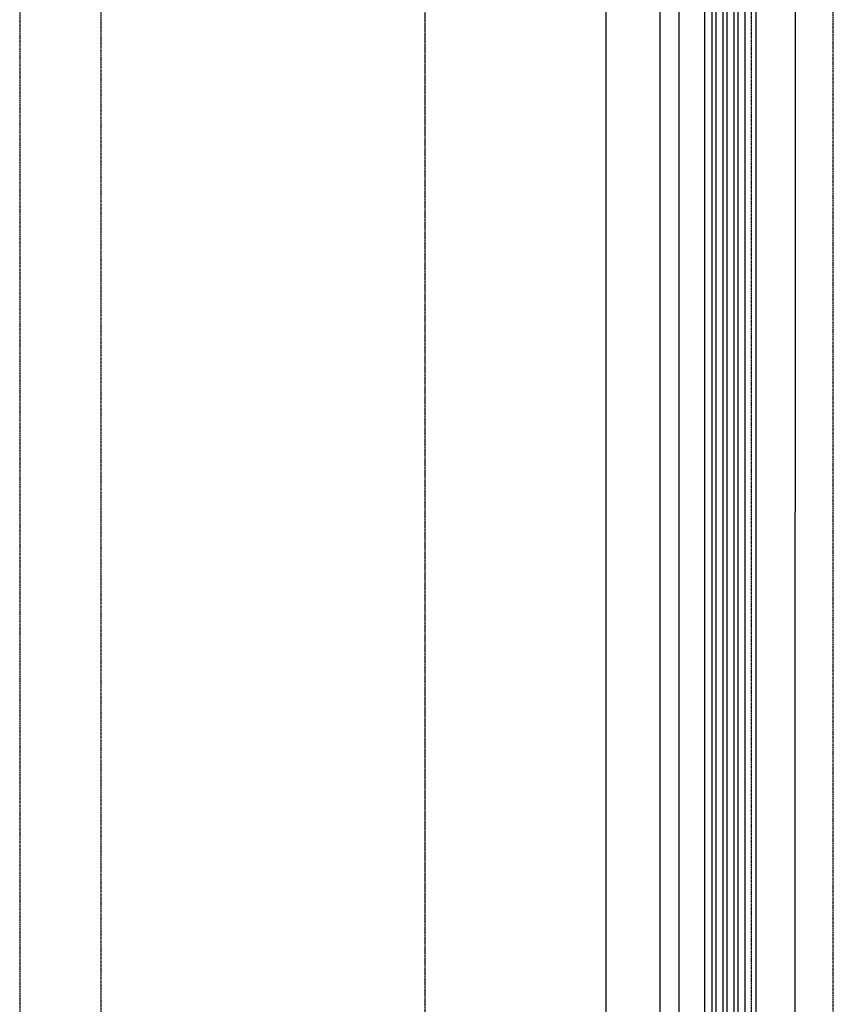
# Model space of a CAD drawing. Header units: millimetres. Extents: x -4577 to 1032787, y -66234 to 201209.
# Tile 9 of 256: x 15614 to 15915, y -54326 to -53962. Entities that reach past the tile are written whole.
import ezdxf

# ---------------------------------------------------------------- set-up
doc = ezdxf.new("R2010")
doc.units = ezdxf.units.MM
for name, pattern in [('510_5_2OG_ELT_1004$0$11-07-22_DS_2OG$0$AUSGEZOGEN', [0]), ('510_5_2OG_ELT_1004$0$11-07-22_DS_2OG$0$MITTE2_S7', [0.225, 0.125, -0.05, 0, -0.05]), ('510_5_2OG_ELT_1004$0$11-07-22_DS_2OG$0$VERDECKT2_S2', [0.17, 0.1, -0.07])]:
    doc.linetypes.add(name, pattern=pattern)
doc.layers.add('510_5_2OG_ELT_1004$0$11-07-22_DS_2OG$0$Nichttragende_Bauteile', color=8, linetype='510_5_2OG_ELT_1004$0$11-07-22_DS_2OG$0$AUSGEZOGEN')
doc.layers.add('510_5_2OG_ELT_1004$0$11-07-22_DS_2OG$0$Tragende_Bauteile', color=8, linetype='510_5_2OG_ELT_1004$0$11-07-22_DS_2OG$0$AUSGEZOGEN')

# ---------------------------------------------------------------- blocks, each defined once
blk = doc.blocks.new('510_5_2OG_ELT_1004')
at = {"layer": '510_5_2OG_ELT_1004$0$11-07-22_DS_2OG$0$Nichttragende_Bauteile', "linetype": '510_5_2OG_ELT_1004$0$11-07-22_DS_2OG$0$AUSGEZOGEN'}
for p, q in [((15850.9, -54861.7), (15850.9, -53590.75)), ((15870.04, -53719.75), (15870.04, -54729.83)), ((15871.54, -53719.75), (15871.54, -54729.83)), ((15874.14, -53719.75), (15874.14, -54729.83)), ((15875.64, -53719.75), (15875.64, -54729.83)), ((15878.24, -53719.75), (15878.24, -54729.83)), ((15879.74, -53719.75), (15879.74, -54729.83)), ((15830.87, -53734.25), (15830.87, -54717.25)), ((15857.87, -53734.25), (15857.87, -54717.25)), ((15900.87, -53734.25), (15900.83, -54717.06)), ((15886.37, -53735.42), (15886.33, -54717.06))]:
    blk.add_line(p, q, dxfattribs=at)
blk.add_lwpolyline([(15882.39, -54712.17), (15882.39, -53719.75), (15867.39, -53719.75), (15867.39, -54729.83)], dxfattribs=at)
at = {"layer": '510_5_2OG_ELT_1004$0$11-07-22_DS_2OG$0$Tragende_Bauteile', "linetype": '510_5_2OG_ELT_1004$0$11-07-22_DS_2OG$0$MITTE2_S7'}
blk.add_line((15763.94, -56380.14), (15763.94, -51862.41), dxfattribs=at)
at = {"layer": '510_5_2OG_ELT_1004$0$11-07-22_DS_2OG$0$Tragende_Bauteile', "linetype": '510_5_2OG_ELT_1004$0$11-07-22_DS_2OG$0$VERDECKT2_S2'}
for p, q in [((15613.94, -52112.41), (15613.94, -56130.14)), ((15915.02, -56127.53), (15915.02, -52110.55)), ((15643.94, -53575.75), (15643.94, -54876.7)), ((15884.68, -53575.85), (15884.68, -54876.7))]:
    blk.add_line(p, q, dxfattribs=at)

msp = doc.modelspace()

# ---------------------------------------------------------------- block references
msp.add_blockref('510_5_2OG_ELT_1004', (0, -0.05))

doc.saveas('drawing.dxf')
